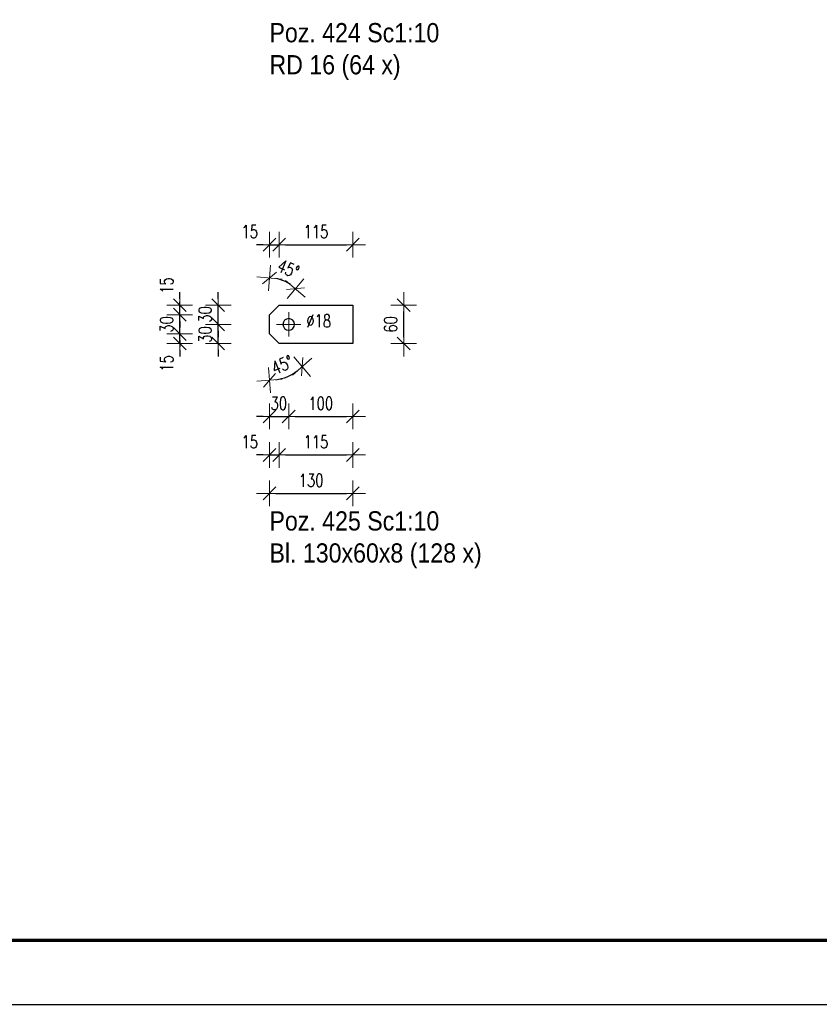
# Model space of a CAD drawing. Header units: millimetres. Extents: x -882 to -29, y 17430 to 18100.
# Tile 6 of 12: x -283 to -159, y 17430 to 17584. Entities that reach past the tile are written whole.
import ezdxf

# ---------------------------------------------------------------- set-up
doc = ezdxf.new("R2010")
doc.units = ezdxf.units.MM
doc.header["$LTSCALE"] = 10
doc.linetypes.add('MITTE', pattern=[2, 1.25, -0.25, 0.25, -0.25])
doc.layers.get('Defpoints').update_dxf_attribs({"color": 1})
doc.layers.add('_FORMATKA', color=8, linetype='Continuous', plot=False)
for name, color, linetype, lineweight in [('_RAMKA', 7, 'Continuous', 35), ('PS_DIM', 4, 'Continuous', 13), ('PS_Mid', 5, 'MITTE', 15), ('PS_Plate', 35, 'Continuous', 30), ('PS_SOLID', 7, 'Continuous', 30), ('PS_TEXT', 3, 'Continuous', 18)]:
    doc.layers.add(name, color=color, linetype=linetype, lineweight=lineweight)
doc.styles.add('gil', font='txt', dxfattribs={"width": 0.9})
doc.styles.add('simplex', font='simplex.shx', dxfattribs={"width": 0.75})
doc.dimstyles.new('1_10_PRZ_DS1-LS10', dxfattribs={"dimtxt": 2, "dimasz": 1, "dimexe": 2, "dimexo": 5, "dimgap": 1, "dimtad": 1, "dimdec": 0, "dimlfac": 10, "dimtxsty": 'simplex', "dimblk": 'dimznak', "dimcen": 2, "dimse1": 1, "dimse2": 1, "dimclrt": 3, "dimadec": 1, "dimazin": 0, "dimtfac": 1, "dimtdec": 0, "dimtix": 1, "dimtmove": 2, "dimatfit": 3, "dimldrblk": 'dim-grot', "dimfxl": 1, "dimarcsym": 0})

# ---------------------------------------------------------------- blocks, each defined once
blk = doc.blocks.new('dimznak')
at = {"color": 0}
for points in [[(0, 2), (0, -2)], [(-2, 0), (2, 0)]]:
    blk.add_lwpolyline(points, dxfattribs=at)
at = {"color": 2}
blk.add_lwpolyline([(1, 1), (-1, -1)], dxfattribs=at)
blk = doc.blocks.new('*D113')
at = {"layer": 'Defpoints', "color": 0, "transparency": 16777216}
for p in [(-244.41, 17534.71), (-244.41, 17532.58), (-242.91, 17533.21), (-242.55, 17527.74)]:
    blk.add_point(p, dxfattribs=at)
at = {"layer": 'PS_DIM', "color": 0, "lineweight": -2, "transparency": 16777216}
blk.add_arc((-244.41, 17534.71), 7.21, 277.9577, 307.0423, dxfattribs=at)
for p, rotation in [((-239.32, 17529.61), 41.02114110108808), ((-244.41, 17527.5), 183.9788588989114)]:
    blk.add_blockref('dimznak', p, dxfattribs=dict(at, rotation=rotation))
at = {"layer": 'PS_DIM', "color": 3, "transparency": 16777216, "insert": (-242.42, 17529.9), "char_height": 2, "attachment_point": 5, "rotation": 22.5, "style": 'simplex'}
blk.add_mtext('45%%d', dxfattribs=at)
blk = doc.blocks.new('dim-grot')
blk.add_hatch(color=256).paths.add_polyline_path([(0, 0), (-2, 0.5), (-2, -0.5)])
blk.add_lwpolyline([(0, 0), (-2, 0.5), (-2, -0.5), (0, 0)])
blk = doc.blocks.new('*D114')
at = {"layer": 'Defpoints', "color": 0, "transparency": 16777216}
for p in [(-241.41, 17536.21), (-244.41, 17534.71), (-241.41, 17521.84)]:
    blk.add_point(p, dxfattribs=at)
at = {"layer": 'PS_DIM', "color": 0, "lineweight": -2, "transparency": 16777216}
for p, q in [((-245.41, 17521.84), (-246.41, 17521.84)), ((-244.41, 17521.84), (-241.41, 17521.84)), ((-240.41, 17521.84), (-239.41, 17521.84))]:
    blk.add_line(p, q, dxfattribs=at)
blk.add_blockref('dimznak', (-244.41, 17521.84), dxfattribs=at)
at = {"layer": 'PS_DIM', "color": 0, "lineweight": -2, "transparency": 16777216, "rotation": 180}
blk.add_blockref('dimznak', (-241.41, 17521.84), dxfattribs=at)
at = {"layer": 'PS_DIM', "color": 3, "transparency": 16777216, "insert": (-242.95, 17523.88), "char_height": 2, "attachment_point": 5, "style": 'simplex'}
blk.add_mtext('30', dxfattribs=at)
blk = doc.blocks.new('*D116')
at = {"layer": 'Defpoints', "color": 0, "transparency": 16777216}
for p in [(-244.41, 17534.71), (-242.91, 17533.21), (-242.91, 17515.84)]:
    blk.add_point(p, dxfattribs=at)
at = {"layer": 'PS_DIM', "color": 0, "lineweight": -2, "transparency": 16777216}
for p, q in [((-245.41, 17515.84), (-246.41, 17515.84)), ((-244.41, 17515.84), (-242.91, 17515.84)), ((-241.91, 17515.84), (-240.91, 17515.84))]:
    blk.add_line(p, q, dxfattribs=at)
blk.add_blockref('dimznak', (-244.41, 17515.84), dxfattribs=at)
at = {"layer": 'PS_DIM', "color": 0, "lineweight": -2, "transparency": 16777216, "rotation": 180}
blk.add_blockref('dimznak', (-242.91, 17515.84), dxfattribs=at)
at = {"layer": 'PS_DIM', "color": 3, "transparency": 16777216, "insert": (-247.49, 17517.88), "char_height": 2, "attachment_point": 5, "style": 'simplex'}
blk.add_mtext('15', dxfattribs=at)
blk = doc.blocks.new('*D119')
at = {"layer": 'Defpoints', "color": 0, "transparency": 16777216}
for p in [(-241.55, 17542.67), (-244.41, 17539.83), (-242.91, 17539.21), (-244.41, 17537.71)]:
    blk.add_point(p, dxfattribs=at)
at = {"layer": 'PS_DIM', "color": 0, "lineweight": -2, "transparency": 16777216}
blk.add_arc((-244.41, 17537.71), 5.73, 55.0097, 79.9903, dxfattribs=at)
for p, rotation in [((-244.41, 17543.44), 174.9951576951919), ((-240.36, 17541.76), 320.0048423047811)]:
    blk.add_blockref('dimznak', p, dxfattribs=dict(at, rotation=rotation))
at = {"layer": 'PS_DIM', "color": 3, "transparency": 16777216, "insert": (-241.46, 17544.85), "char_height": 2, "attachment_point": 5, "rotation": 337.5, "style": 'simplex'}
blk.add_mtext('45%%d', dxfattribs=at)
blk = doc.blocks.new('*D120')
at = {"layer": 'Defpoints', "color": 0, "transparency": 16777216}
for p in [(-242.91, 17548.64), (-242.91, 17539.21), (-244.41, 17537.71)]:
    blk.add_point(p, dxfattribs=at)
at = {"layer": 'PS_DIM', "color": 0, "lineweight": -2, "transparency": 16777216}
for p, q in [((-245.41, 17548.64), (-246.41, 17548.64)), ((-244.41, 17548.64), (-242.91, 17548.64)), ((-241.91, 17548.64), (-240.91, 17548.64))]:
    blk.add_line(p, q, dxfattribs=at)
blk.add_blockref('dimznak', (-244.41, 17548.64), dxfattribs=at)
at = {"layer": 'PS_DIM', "color": 0, "lineweight": -2, "transparency": 16777216, "rotation": 180}
blk.add_blockref('dimznak', (-242.91, 17548.64), dxfattribs=at)
at = {"layer": 'PS_DIM', "color": 3, "transparency": 16777216, "insert": (-247.49, 17550.68), "char_height": 2, "attachment_point": 5, "style": 'simplex'}
blk.add_mtext('15', dxfattribs=at)
blk = doc.blocks.new('*D122')
at = {"layer": 'Defpoints', "color": 0, "transparency": 16777216}
for p in [(-252.41, 17536.21), (-241.41, 17536.21), (-242.91, 17533.21)]:
    blk.add_point(p, dxfattribs=at)
at = {"layer": 'PS_DIM', "color": 0, "lineweight": -2, "transparency": 16777216}
for p, q in [((-252.41, 17537.21), (-252.41, 17538.21)), ((-252.41, 17533.21), (-252.41, 17536.21)), ((-252.41, 17532.21), (-252.41, 17531.21))]:
    blk.add_line(p, q, dxfattribs=at)
for p, rotation in [((-252.41, 17536.21), 270), ((-252.41, 17533.21), 90)]:
    blk.add_blockref('dimznak', p, dxfattribs=dict(at, rotation=rotation))
at = {"layer": 'PS_DIM', "color": 3, "transparency": 16777216, "insert": (-254.45, 17534.62), "char_height": 2, "attachment_point": 5, "rotation": 90, "style": 'simplex'}
blk.add_mtext('30', dxfattribs=at)
blk = doc.blocks.new('*D123')
at = {"layer": 'Defpoints', "color": 0, "transparency": 16777216}
for p in [(-252.41, 17539.21), (-244.41, 17539.21), (-241.41, 17536.21)]:
    blk.add_point(p, dxfattribs=at)
at = {"layer": 'PS_DIM', "color": 0, "lineweight": -2, "transparency": 16777216}
for p, q in [((-252.41, 17540.21), (-252.41, 17541.21)), ((-252.41, 17536.21), (-252.41, 17539.21)), ((-252.41, 17535.21), (-252.41, 17534.21))]:
    blk.add_line(p, q, dxfattribs=at)
for p, rotation in [((-252.41, 17539.21), 270), ((-252.41, 17536.21), 90)]:
    blk.add_blockref('dimznak', p, dxfattribs=dict(at, rotation=rotation))
at = {"layer": 'PS_DIM', "color": 3, "transparency": 16777216, "insert": (-254.45, 17537.76), "char_height": 2, "attachment_point": 5, "rotation": 90, "style": 'simplex'}
blk.add_mtext('30', dxfattribs=at)
blk = doc.blocks.new('*D124')
at = {"layer": 'Defpoints', "color": 0, "transparency": 16777216}
for p in [(-258.41, 17534.71), (-244.41, 17534.71), (-242.91, 17533.21)]:
    blk.add_point(p, dxfattribs=at)
at = {"layer": 'PS_DIM', "color": 0, "lineweight": -2, "transparency": 16777216}
for p, q in [((-258.41, 17535.71), (-258.41, 17536.71)), ((-258.41, 17533.21), (-258.41, 17534.71)), ((-258.41, 17532.21), (-258.41, 17531.21))]:
    blk.add_line(p, q, dxfattribs=at)
for p, rotation in [((-258.41, 17534.71), 270), ((-258.41, 17533.21), 90)]:
    blk.add_blockref('dimznak', p, dxfattribs=dict(at, rotation=rotation))
at = {"layer": 'PS_DIM', "color": 3, "transparency": 16777216, "insert": (-260.45, 17530.13), "char_height": 2, "attachment_point": 5, "rotation": 90, "style": 'simplex'}
blk.add_mtext('15', dxfattribs=at)
blk = doc.blocks.new('*D125')
at = {"layer": 'Defpoints', "color": 0, "transparency": 16777216}
for p in [(-258.41, 17537.71), (-244.41, 17537.71), (-244.41, 17534.71)]:
    blk.add_point(p, dxfattribs=at)
at = {"layer": 'PS_DIM', "color": 0, "lineweight": -2, "transparency": 16777216}
for p, q in [((-258.41, 17538.71), (-258.41, 17539.71)), ((-258.41, 17534.71), (-258.41, 17537.71)), ((-258.41, 17533.71), (-258.41, 17532.71))]:
    blk.add_line(p, q, dxfattribs=at)
for p, rotation in [((-258.41, 17537.71), 270), ((-258.41, 17534.71), 90)]:
    blk.add_blockref('dimznak', p, dxfattribs=dict(at, rotation=rotation))
at = {"layer": 'PS_DIM', "color": 3, "transparency": 16777216, "insert": (-260.45, 17536.21), "char_height": 2, "attachment_point": 5, "rotation": 90, "style": 'simplex'}
blk.add_mtext('30', dxfattribs=at)
blk = doc.blocks.new('*D126')
at = {"layer": 'Defpoints', "color": 0, "transparency": 16777216}
for p in [(-258.41, 17539.21), (-242.91, 17539.21), (-244.41, 17537.71)]:
    blk.add_point(p, dxfattribs=at)
at = {"layer": 'PS_DIM', "color": 0, "lineweight": -2, "transparency": 16777216}
for p, q in [((-258.41, 17540.21), (-258.41, 17541.21)), ((-258.41, 17537.71), (-258.41, 17539.21)), ((-258.41, 17536.71), (-258.41, 17535.71))]:
    blk.add_line(p, q, dxfattribs=at)
for p, rotation in [((-258.41, 17539.21), 270), ((-258.41, 17537.71), 90)]:
    blk.add_blockref('dimznak', p, dxfattribs=dict(at, rotation=rotation))
at = {"layer": 'PS_DIM', "color": 3, "transparency": 16777216, "insert": (-260.45, 17542.28), "char_height": 2, "attachment_point": 5, "rotation": 90, "style": 'simplex'}
blk.add_mtext('15', dxfattribs=at)
blk = doc.blocks.new('*U16')
at = {"layer": '_FORMATKA', "lineweight": -3}
blk.add_lwpolyline([(-841, 0), (0, 0), (0, 594), (-841, 594)], close=True, dxfattribs=at)
at = {"layer": '_RAMKA', "lineweight": -3, "const_width": 0.5}
blk.add_lwpolyline([(-811, 10), (-10, 10), (-10, 584), (-811, 584)], close=True, dxfattribs=at)
blk = doc.blocks.new('*X227')
at = {"color": 3, "style": 'gil', "width": 0.9}
for s, p in [('Poz. 424 Sc1:10', (-244.41, 17580.21)), ('RD 16 (64 x)', (-244.41, 17575.21))]:
    blk.add_text(s, height=3, dxfattribs=at).set_placement(p)
blk = doc.blocks.new('*X228')
at = {"layer": 'PS_Mid', "color": 5, "linetype": 'MITTE'}
for p, q in [((-241.41, 17538.11), (-241.41, 17534.31)), ((-239.51, 17536.21), (-243.31, 17536.21))]:
    blk.add_line(p, q, dxfattribs=at)
at = {"layer": 'PS_SOLID', "color": 7, "linetype": 'Continuous'}
for p, q in [((-242.91, 17539.21), (-244.41, 17537.71)), ((-242.91, 17539.21), (-231.41, 17539.21)), ((-231.41, 17539.21), (-231.41, 17533.21)), ((-244.41, 17534.71), (-244.41, 17537.71)), ((-244.41, 17534.71), (-242.91, 17533.21)), ((-231.41, 17533.21), (-242.91, 17533.21))]:
    blk.add_line(p, q, dxfattribs=at)
at = {"layer": 'PS_SOLID', "color": 7, "extrusion": (0, 0, -1)}
blk.add_circle((241.41, 17536.21), 0.9, dxfattribs=at)
blk = doc.blocks.new('*X229')
at = {"color": 3, "style": 'gil', "width": 0.9}
for s, p in [('Poz. 425 Sc1:10', (-244.41, 17504.05)), ('Bl. 130x60x8 (128 x)', (-244.41, 17499.05))]:
    blk.add_text(s, height=3, dxfattribs=at).set_placement(p)

msp = doc.modelspace()

# ---------------------------------------------------------------- block references
at = {"layer": 'PS_DIM'}
msp.add_blockref('*U16', (-34.57, 17430.14), dxfattribs=at)
at = {"layer": 'PS_Plate'}
msp.add_blockref('*X228', (0, 0), dxfattribs=at)
at = {"layer": 'PS_TEXT'}
for name in ['*X227', '*X229']:
    msp.add_blockref(name, (0, 0), dxfattribs=at)

# ---------------------------------------------------------------- texts
at = {"layer": 'PS_DIM', "insert": (-238.66, 17535.75), "char_height": 2, "attachment_point": 7, "style": 'simplex'}
msp.add_mtext('\\A1;%%c18', dxfattribs=at)

# ---------------------------------------------------------------- dimensions: what is measured, and where the dimension line sits
at = {"layer": 'PS_DIM'}
for base, p1, p2, text, picture, middle in [((-242.91, 17548.64), (-244.41, 17537.71), (-242.91, 17539.21), '15', '*D120', (-247.49, 17550.68)), ((-241.41, 17521.84), (-244.41, 17534.71), (-241.41, 17536.21), '30', '*D114', (-242.95, 17523.88)), ((-242.91, 17515.84), (-244.41, 17534.71), (-242.91, 17533.21), '15', '*D116', (-247.49, 17517.88))]:
    dim = msp.add_linear_dim(base=base, p1=p1, p2=p2, text=text, dimstyle='1_10_PRZ_DS1-LS10', dxfattribs=at)
    dim.commit()
    dim.dimension.update_dxf_attribs({"geometry": picture, "text_midpoint": middle, "dimtype": 128})
for base, p1, location, text in [((-231.41, 17548.64), (-242.91, 17539.21), (-237.16, 17550.68), '115'), ((-231.41, 17521.84), (-241.41, 17536.21), (-236.41, 17523.88), '100'), ((-231.41, 17509.84), (-244.41, 17533.21), (-237.91, 17511.88), '130'), ((-231.41, 17515.84), (-242.91, 17533.21), (-237.16, 17517.88), '115')]:
    msp.add_linear_dim(base=base, p1=p1, p2=(-231.41, 17533.21), location=location, text=text, dimstyle='1_10_PRZ_DS1-LS10', dxfattribs=at).render()
for base, center, p1, p2, picture, middle in [((-241.55, 17542.67), (-244.41, 17537.71), (-242.91, 17539.21), (-244.41, 17539.83), '*D119', (-241.46, 17544.85)), ((-242.55, 17527.74), (-244.41, 17534.71), (-244.41, 17532.58), (-242.91, 17533.21), '*D113', (-242.42, 17529.9))]:
    dim = msp.add_angular_dim_3p(base=base, center=center, p1=p1, p2=p2, text='45%%d', dimstyle='1_10_PRZ_DS1-LS10', dxfattribs=at)
    dim.commit()
    dim.dimension.update_dxf_attribs({"geometry": picture, "text_midpoint": middle})
for base, p1, p2, text, picture, middle in [((-258.41, 17539.21), (-244.41, 17537.71), (-242.91, 17539.21), '15', '*D126', (-260.45, 17542.28)), ((-252.41, 17539.21), (-241.41, 17536.21), (-244.41, 17539.21), '30', '*D123', (-254.45, 17537.76)), ((-258.41, 17537.71), (-244.41, 17534.71), (-244.41, 17537.71), '30', '*D125', (-260.45, 17536.21)), ((-252.41, 17536.21), (-242.91, 17533.21), (-241.41, 17536.21), '30', '*D122', (-254.45, 17534.62)), ((-258.41, 17534.71), (-242.91, 17533.21), (-244.41, 17534.71), '15', '*D124', (-260.45, 17530.13))]:
    dim = msp.add_linear_dim(base=base, p1=p1, p2=p2, angle=90, text=text, dimstyle='1_10_PRZ_DS1-LS10', dxfattribs=at)
    dim.commit()
    dim.dimension.update_dxf_attribs({"geometry": picture, "text_midpoint": middle, "dimtype": 128})
msp.add_linear_dim(base=(-223.47, 17539.21), p1=(-244.41, 17533.21), p2=(-244.41, 17539.21), angle=90, location=(-225.51, 17536.21), text='60', dimstyle='1_10_PRZ_DS1-LS10', dxfattribs=at).render()

doc.saveas('drawing.dxf')
